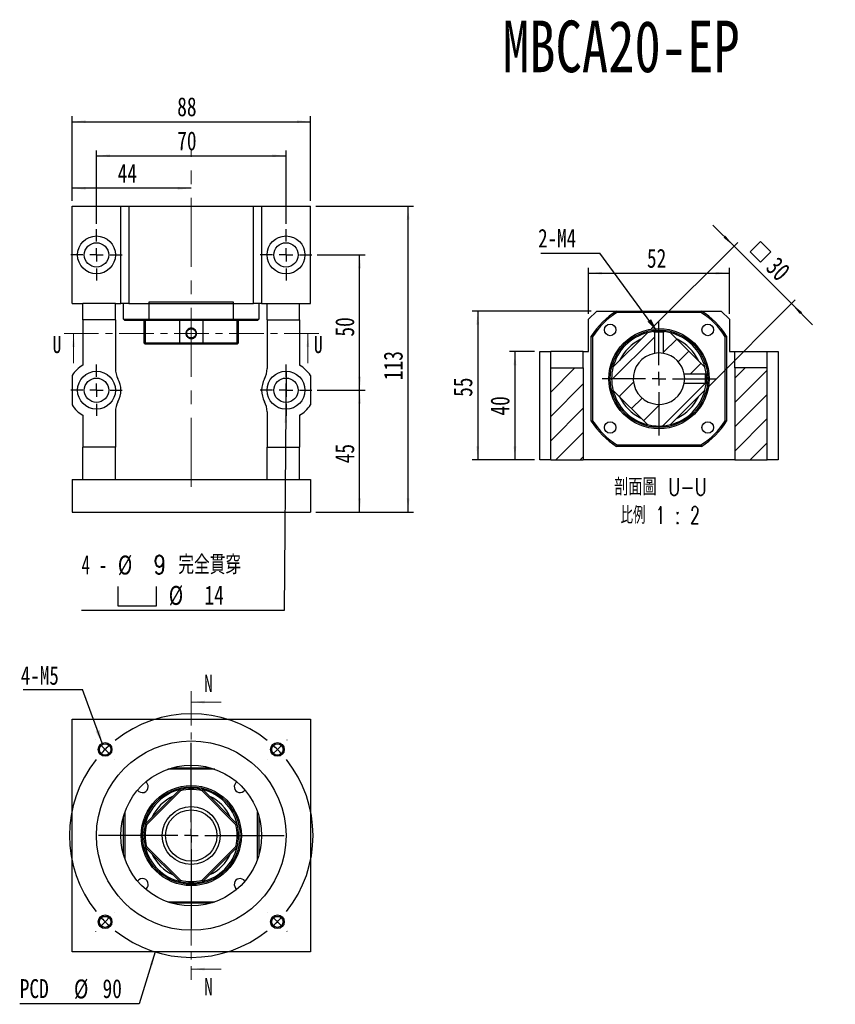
# Model space of a CAD drawing. Header units: millimetres. Extents: x 25 to 270, y 10 to 201.
# Tile 1 of 8: x 25 to 176, y 19 to 201. Entities that reach past the tile are written whole.
import ezdxf

# ---------------------------------------------------------------- set-up
doc = ezdxf.new("R2010")
doc.units = ezdxf.units.MM
doc.linetypes.add('CENTER', pattern=[10.16, 6.35, -1.27, 1.27, -1.27])
doc.linetypes.add('CENTERX2', pattern=[20.32, 12.7, -2.54, 2.54, -2.54])
doc.layers.add('FORMAT', color=7, linetype='Continuous')
doc.styles.add('SLDTEXTSTYLE0', font='TXT', dxfattribs={"width": 0.75})
doc.styles.add('SLDTEXTSTYLE1', font='TXT', dxfattribs={"width": 0.75, "bigfont": 'bigfont'})
doc.styles.add('SLDTEXTSTYLE3', font='TXT', dxfattribs={"width": 0.666667})
doc.styles.add('SLDTEXTSTYLE4', font='TXT', dxfattribs={"width": 0.65625, "bigfont": 'bigfont'})
doc.dimstyles.new('SLDDIMSTYLE1', dxfattribs={"dimtxt": 3.5, "dimasz": 2.5, "dimexe": 0, "dimexo": 0.0625, "dimgap": 0.875, "dimtad": 0, "dimtih": 1, "dimtoh": 1, "dimlfac": 2, "dimrnd": 1e-09, "dimzin": 12, "dimdsep": 46, "dimtxsty": 'SLDTEXTSTYLE0', "dimsah": 1, "dimcen": 0, "dimadec": 0, "dimazin": 3, "dimtfac": 1, "dimtofl": 0, "dimtmove": 0, "dimatfit": 3, "dimfxl": 0, "dimfrac": 2, "dimtolj": 1, "dimtzin": 12, "dimarcsym": 0})
doc.dimstyles.new('SLDDIMSTYLE2', dxfattribs={"dimtxt": 0.18, "dimasz": 2.5, "dimexe": 0, "dimexo": 0.0625, "dimgap": 0, "dimtad": 0, "dimtih": 1, "dimtoh": 1, "dimdec": 0, "dimrnd": 1e-09, "dimzin": 0, "dimdsep": 46, "dimtxsty": 'Standard', "dimsah": 1, "dimcen": 0.09, "dimadec": 0, "dimazin": 0, "dimtfac": 2.5, "dimtdec": 0, "dimtofl": 0, "dimtmove": 0, "dimatfit": 3, "dimfxl": 0, "dimfrac": 2, "dimtolj": 1, "dimtzin": 0, "dimarcsym": 0})
doc.dimstyles.new('SLDDIMSTYLE3', dxfattribs={"dimtxt": 3.5, "dimasz": 2.5, "dimexe": 0, "dimexo": 0.0625, "dimgap": 0.875, "dimtad": 1, "dimlfac": 2, "dimrnd": 1e-09, "dimzin": 12, "dimdsep": 46, "dimtxsty": 'SLDTEXTSTYLE0', "dimsah": 1, "dimcen": 0.09, "dimadec": 0, "dimazin": 3, "dimtfac": 1, "dimtofl": 0, "dimtmove": 0, "dimatfit": 3, "dimfxl": 0, "dimfrac": 2, "dimtolj": 1, "dimtzin": 12, "dimarcsym": 0})
doc.dimstyles.new('SLDDIMSTYLE4', dxfattribs={"dimtxt": 3.5, "dimasz": 2.5, "dimexe": 0, "dimexo": 0.0625, "dimgap": 0.875, "dimtad": 0, "dimtih": 1, "dimtoh": 1, "dimdec": 6, "dimlfac": 2, "dimrnd": 1e-09, "dimzin": 12, "dimdsep": 46, "dimtxsty": 'SLDTEXTSTYLE0', "dimblk1": 'NONE', "dimsah": 1, "dimcen": 0, "dimadec": 0, "dimazin": 3, "dimtfac": 1, "dimtmove": 0, "dimatfit": 3, "dimldrblk": 'NONE', "dimfxl": 0, "dimfrac": 2, "dimtolj": 1, "dimtzin": 12, "dimarcsym": 0})
doc.dimstyles.new('SLDDIMSTYLE5', dxfattribs={"dimtxt": 3.5, "dimasz": 2.5, "dimexe": 0, "dimexo": 0.0625, "dimgap": 0.875, "dimtad": 1, "dimlfac": 2, "dimrnd": 1e-09, "dimzin": 12, "dimdsep": 46, "dimtxsty": 'SLDTEXTSTYLE0', "dimsah": 1, "dimcen": 0.09, "dimadec": 0, "dimazin": 3, "dimtfac": 1, "dimtmove": 0, "dimatfit": 0, "dimfxl": 0, "dimfrac": 2, "dimtolj": 1, "dimtzin": 12, "dimarcsym": 0})

# ---------------------------------------------------------------- blocks, each defined once
blk = doc.blocks.new('_D')
at = {"layer": 'FORMAT', "color": 7}
for p, q in [((50.17, 28.77), (47.2, 19.17)), ((47.2, 19.17), (25.14, 19.17))]:
    blk.add_line(p, q, dxfattribs=at)
blk.add_solid([(50.17, 28.77), (49.19, 26.45), (49.67, 26.3)], dxfattribs=at)
at = {"layer": 'FORMAT', "color": 7, "char_height": 3.5, "attachment_point": 1, "style": 'SLDTEXTSTYLE0'}
for s, insert in [('PCD', (25.14, 23.74)), ('%%c', (35.16, 23.68)), ('90', (40.44, 23.74))]:
    blk.add_mtext(s, dxfattribs=dict(at, insert=insert))
blk = doc.blocks.new('SW_NOTE_0')
at = {"layer": 'FORMAT', "color": 0}
blk.add_line((-10.94, 0), (0, 0), dxfattribs=at)
at = {"layer": 'FORMAT', "color": 0, "insert": (-11.38, 4.31), "char_height": 3.44, "attachment_point": 1, "style": 'SLDTEXTSTYLE0'}
blk.add_mtext('4-M5', dxfattribs=at)
blk = doc.blocks.new('SW_CENTERMARKSYMBOL_0')
at = {"layer": 'FORMAT', "color": 0}
for p, q in [((0, 2.5), (0, 17.16)), ((-2.5, 0), (-17.16, 0)), ((0, 0), (-1.25, 0)), ((0, 0), (0, 1.25)), ((0, 0), (0, -1.25)), ((0, 0), (1.25, 0)), ((2.5, 0), (17.16, 0)), ((0, -2.5), (0, -17.16))]:
    blk.add_line(p, q, dxfattribs=at)
blk = doc.blocks.new('SW_CENTERMARKSYMBOL_1')
at = {"layer": 'FORMAT', "color": 0}
for p, q in [((-33.59, 1.77), (-33.6, 1.78)), ((-31.82, 0), (-32.7, 0.88)), ((-15.91, -13.41), (-15.91, 1.25)), ((0, 0), (-0.88, -0.88)), ((0, 0), (0.88, 0.88)), ((1.77, 1.77), (1.78, 1.78)), ((-31.82, 0), (-30.94, -0.88)), ((-30.05, -1.77), (-30.04, -1.78)), ((-1.77, -1.77), (-1.78, -1.78)), ((-18.41, -15.91), (-33.07, -15.91)), ((-15.91, -15.91), (-17.16, -15.91)), ((-15.91, -15.91), (-15.91, -14.66)), ((-15.91, -15.91), (-15.91, -17.16)), ((-15.91, -15.91), (-14.66, -15.91)), ((-13.41, -15.91), (1.25, -15.91)), ((-15.91, -18.41), (-15.91, -33.07)), ((-30.05, -30.05), (-30.04, -30.04)), ((-1.77, -30.05), (-1.78, -30.04)), ((-31.82, -31.82), (-32.7, -32.7)), ((-31.82, -31.82), (-30.94, -30.94)), ((0, -31.82), (-0.88, -30.94)), ((0, -31.82), (0.88, -32.7)), ((-33.59, -33.59), (-33.6, -33.6)), ((1.77, -33.59), (1.78, -33.6))]:
    blk.add_line(p, q, dxfattribs=at)
for start, end in [(51.3662, 128.6338), (131.8169, 135), (45, 48.1831), (41.8169, 45), (135, 138.1831), (141.3662, 218.6338), (321.3662, 38.6338), (221.8169, 225), (315, 318.1831), (225, 228.1831), (311.8169, 315), (231.3662, 308.6338)]:
    blk.add_arc((-15.91, -15.91), 22.5, start, end, dxfattribs=at)
blk = doc.blocks.new('_D_1')
at = {"layer": 'FORMAT', "color": 7}
for p, q in [((39.32, 163.28), (39.32, 176.84)), ((74.32, 163.28), (74.32, 176.84)), ((39.32, 175.84), (74.32, 175.84))]:
    blk.add_line(p, q, dxfattribs=at)
for points in [[(39.32, 175.84), (41.82, 175.59), (41.82, 176.09)], [(74.32, 175.84), (71.82, 176.09), (71.82, 175.59)]]:
    blk.add_solid(points, dxfattribs=at)
at = {"layer": 'FORMAT', "color": 7, "insert": (54.23, 180.35), "char_height": 3.5, "attachment_point": 1, "style": 'SLDTEXTSTYLE0'}
blk.add_mtext('70', dxfattribs=at)
blk = doc.blocks.new('_D_2')
at = {"layer": 'FORMAT', "color": 7}
for p, q in [((80.07, 157.53), (88.92, 157.53)), ((87.92, 132.53), (87.92, 157.53)), ((80.07, 132.53), (88.92, 132.53))]:
    blk.add_line(p, q, dxfattribs=at)
for points in [[(87.92, 157.53), (87.67, 155.03), (88.17, 155.03)], [(87.92, 132.53), (88.17, 135.03), (87.67, 135.03)]]:
    blk.add_solid(points, dxfattribs=at)
at = {"layer": 'FORMAT', "color": 7, "insert": (83.41, 142.44), "char_height": 3.5, "attachment_point": 1, "rotation": 90, "style": 'SLDTEXTSTYLE0'}
blk.add_mtext('50', dxfattribs=at)
blk = doc.blocks.new('SW_SYMBOL_HOLE_SPOT')
at = {"layer": 'FORMAT', "color": 0}
for p, q in [((0, 875), (0, 75)), ((1600, 75), (1600, 875)), ((0, 75), (1600, 75))]:
    blk.add_line(p, q, dxfattribs=at)
blk = doc.blocks.new('_D_3')
at = {"layer": 'FORMAT'}
for p, q in [((74.35, 136.03), (74.29, 129.03)), ((74.29, 129.03), (73.97, 91.87)), ((73.97, 91.87), (36.55, 91.87))]:
    blk.add_line(p, q, dxfattribs=at)
blk.add_solid([(74.29, 129.03), (74.02, 126.53), (74.52, 126.53)], dxfattribs=at)
at = {"layer": 'FORMAT', "xscale": 0.004470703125, "yscale": 0.004470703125, "zscale": 0.004470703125}
blk.add_blockref('SW_SYMBOL_HOLE_SPOT', (43.23, 92.36), dxfattribs=at)
at = {"layer": 'FORMAT', "char_height": 3.5, "attachment_point": 1}
for s, insert, style in [('4 -', (36.55, 102.04), 'SLDTEXTSTYLE3'), ('%%c', (43.27, 101.99), 'SLDTEXTSTYLE0'), ('9 \\M+18AAE\\M+19153\\M+18AD1\\M+190FA', (49.86, 102.04), 'SLDTEXTSTYLE1'), ('%%c', (52.67, 96.38), 'SLDTEXTSTYLE0'), ('14', (59.26, 96.44), 'SLDTEXTSTYLE0')]:
    blk.add_mtext(s, dxfattribs=dict(at, insert=insert, style=style))
blk = doc.blocks.new('_NONE')
blk = doc.blocks.new('_D_4')
at = {"layer": 'FORMAT', "color": 7}
for p, q in [((34.82, 167.53), (34.82, 170.83)), ((56.82, 169.83), (34.82, 169.83))]:
    blk.add_line(p, q, dxfattribs=at)
for points in [[(34.82, 169.83), (37.32, 169.58), (37.32, 170.08)], [(56.82, 169.83), (54.32, 170.08), (54.32, 169.58)]]:
    blk.add_solid(points, dxfattribs=at)
at = {"layer": 'FORMAT', "color": 7, "insert": (43.23, 174.35), "char_height": 3.5, "attachment_point": 1, "style": 'SLDTEXTSTYLE0'}
blk.add_mtext('44', dxfattribs=at)
blk = doc.blocks.new('_D_5')
at = {"layer": 'FORMAT', "color": 7}
for p, q in [((34.82, 167.53), (34.82, 183.14)), ((34.82, 182.14), (78.82, 182.14)), ((78.82, 167.53), (78.82, 183.14))]:
    blk.add_line(p, q, dxfattribs=at)
for points in [[(34.82, 182.14), (37.32, 181.89), (37.32, 182.39)], [(78.82, 182.14), (76.32, 182.39), (76.32, 181.89)]]:
    blk.add_solid(points, dxfattribs=at)
at = {"layer": 'FORMAT', "color": 7, "insert": (54.23, 186.65), "char_height": 3.5, "attachment_point": 1, "style": 'SLDTEXTSTYLE0'}
blk.add_mtext('88', dxfattribs=at)
blk = doc.blocks.new('_D_6')
at = {"layer": 'FORMAT', "color": 7}
for p, q in [((80.07, 132.53), (88.92, 132.53)), ((87.92, 110.03), (87.92, 132.53)), ((79.82, 110.03), (88.92, 110.03))]:
    blk.add_line(p, q, dxfattribs=at)
for points in [[(87.92, 132.53), (87.67, 130.03), (88.17, 130.03)], [(87.92, 110.03), (88.17, 112.53), (87.67, 112.53)]]:
    blk.add_solid(points, dxfattribs=at)
at = {"layer": 'FORMAT', "color": 7, "insert": (83.41, 119.04), "char_height": 3.5, "attachment_point": 1, "rotation": 90, "style": 'SLDTEXTSTYLE0'}
blk.add_mtext('45', dxfattribs=at)
blk = doc.blocks.new('_D_7')
at = {"layer": 'FORMAT', "color": 7}
for p, q in [((79.82, 166.53), (97.87, 166.53)), ((96.87, 110.03), (96.87, 166.53)), ((79.82, 110.03), (97.87, 110.03))]:
    blk.add_line(p, q, dxfattribs=at)
for points in [[(96.87, 166.53), (96.62, 164.03), (97.12, 164.03)], [(96.87, 110.03), (97.12, 112.53), (96.62, 112.53)]]:
    blk.add_solid(points, dxfattribs=at)
at = {"layer": 'FORMAT', "color": 7, "insert": (92.36, 134.4), "char_height": 3.5, "attachment_point": 1, "rotation": 90, "style": 'SLDTEXTSTYLE0'}
blk.add_mtext('113', dxfattribs=at)
blk = doc.blocks.new('SW_CENTERMARKSYMBOL_2')
at = {"layer": 'FORMAT', "color": 0}
for p, q in [((0, 2.5), (0, 4.75)), ((-2.5, 0), (-4.75, 0)), ((0, 0), (-1.25, 0)), ((0, 0), (0, 1.25)), ((0, 0), (0, -1.25)), ((0, 0), (1.25, 0)), ((2.5, 0), (4.75, 0)), ((0, -2.5), (0, -4.75))]:
    blk.add_line(p, q, dxfattribs=at)
blk = doc.blocks.new('SW_CENTERMARKSYMBOL_3')
at = {"layer": 'FORMAT', "color": 0}
for p, q in [((0, 2.5), (0, 4.75)), ((-2.5, 0), (-4.75, 0)), ((0, 0), (-1.25, 0)), ((0, 0), (0, 1.25)), ((0, 0), (0, -1.25)), ((0, 0), (1.25, 0)), ((2.5, 0), (4.75, 0)), ((0, -2.5), (0, -4.75))]:
    blk.add_line(p, q, dxfattribs=at)
blk = doc.blocks.new('SW_CENTERMARKSYMBOL_4')
at = {"layer": 'FORMAT', "color": 0}
for p, q in [((0, 2.5), (0, 4.75)), ((-2.5, 0), (-4.75, 0)), ((0, 0), (-1.25, 0)), ((0, 0), (0, 1.25)), ((0, 0), (0, -1.25)), ((0, 0), (1.25, 0)), ((2.5, 0), (4.75, 0)), ((0, -2.5), (0, -4.75))]:
    blk.add_line(p, q, dxfattribs=at)
blk = doc.blocks.new('SW_CENTERMARKSYMBOL_5')
at = {"layer": 'FORMAT', "color": 0}
for p, q in [((0, 2.5), (0, 4.75)), ((-2.5, 0), (-4.75, 0)), ((0, 0), (-1.25, 0)), ((0, 0), (0, 1.25)), ((0, 0), (0, -1.25)), ((0, 0), (1.25, 0)), ((2.5, 0), (4.75, 0)), ((0, -2.5), (0, -4.75))]:
    blk.add_line(p, q, dxfattribs=at)
blk = doc.blocks.new('_D_8')
at = {"layer": 'FORMAT', "color": 7}
for p, q in [((120.2, 139.66), (115.6, 139.66)), ((116.6, 139.66), (116.6, 119.66)), ((120.2, 119.66), (115.6, 119.66))]:
    blk.add_line(p, q, dxfattribs=at)
for points in [[(116.6, 139.66), (116.35, 137.16), (116.85, 137.16)], [(116.6, 119.66), (116.85, 122.16), (116.35, 122.16)]]:
    blk.add_solid(points, dxfattribs=at)
at = {"layer": 'FORMAT', "color": 7, "insert": (112.09, 127.85), "char_height": 3.5, "attachment_point": 1, "rotation": 90, "style": 'SLDTEXTSTYLE0'}
blk.add_mtext('40', dxfattribs=at)
blk = doc.blocks.new('_D_9')
at = {"layer": 'FORMAT', "color": 7}
for p, q in [((130.7, 147.16), (108.73, 147.16)), ((109.73, 147.16), (109.73, 119.66)), ((120.2, 119.66), (108.73, 119.66))]:
    blk.add_line(p, q, dxfattribs=at)
for points in [[(109.73, 147.16), (109.48, 144.66), (109.98, 144.66)], [(109.73, 119.66), (109.98, 122.16), (109.48, 122.16)]]:
    blk.add_solid(points, dxfattribs=at)
at = {"layer": 'FORMAT', "color": 7, "insert": (105.22, 131.31), "char_height": 3.5, "attachment_point": 1, "rotation": 90, "style": 'SLDTEXTSTYLE0'}
blk.add_mtext('55', dxfattribs=at)
blk = doc.blocks.new('_D_10')
at = {"layer": 'FORMAT', "color": 7}
for p, q in [((130.2, 146.66), (130.2, 155.15)), ((156.2, 146.66), (156.2, 155.15)), ((130.2, 154.15), (156.2, 154.15))]:
    blk.add_line(p, q, dxfattribs=at)
for points in [[(130.2, 154.15), (132.7, 153.9), (132.7, 154.4)], [(156.2, 154.15), (153.7, 154.4), (153.7, 153.9)]]:
    blk.add_solid(points, dxfattribs=at)
at = {"layer": 'FORMAT', "color": 7, "insert": (140.98, 158.66), "char_height": 3.5, "attachment_point": 1, "style": 'SLDTEXTSTYLE0'}
blk.add_mtext('52', dxfattribs=at)
blk = doc.blocks.new('SW_SYMBOL_MOD_BOX')
at = {"layer": 'FORMAT', "color": 0}
for p, q in [((200, 200), (200, 800)), ((200, 800), (800, 800)), ((800, 800), (800, 200)), ((200, 200), (800, 200))]:
    blk.add_line(p, q, dxfattribs=at)
blk = doc.blocks.new('_D_11')
at = {"layer": 'FORMAT', "color": 7}
for p, q in [((157.07, 159.13), (153.18, 163.02)), ((141.79, 143.86), (157.77, 159.84)), ((157.07, 159.13), (167.67, 148.53)), ((152.4, 133.25), (168.38, 149.23)), ((167.67, 148.53), (171.56, 144.64))]:
    blk.add_line(p, q, dxfattribs=at)
for points in [[(157.07, 159.13), (155.47, 161.08), (155.12, 160.72)], [(167.67, 148.53), (169.26, 146.58), (169.62, 146.94)]]:
    blk.add_solid(points, dxfattribs=at)
at = {"layer": 'FORMAT', "color": 7, "xscale": 0.004470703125, "yscale": 0.004470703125, "zscale": 0.004470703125, "rotation": 315.0000000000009}
blk.add_blockref('SW_SYMBOL_MOD_BOX', (158.79, 158.09), dxfattribs=at)
at = {"layer": 'FORMAT', "color": 7, "insert": (165.21, 157.44), "char_height": 3.5, "attachment_point": 1, "rotation": 315, "style": 'SLDTEXTSTYLE0'}
blk.add_mtext('30', dxfattribs=at)
blk = doc.blocks.new('SW_NOTE_1')
at = {"layer": 'FORMAT', "color": 0, "char_height": 3.175, "attachment_point": 2}
for s, insert, style in [('\\M+19655\\M+196CA\\M+19AA4 U-U', (10.32, 4.09), 'SLDTEXTSTYLE1'), ('\\M+194E4\\M+197E1 1 : 2', (10.27, -1.14), 'SLDTEXTSTYLE4')]:
    blk.add_mtext(s, dxfattribs=dict(at, insert=insert, style=style))
blk = doc.blocks.new('SW_NOTE_2')
at = {"layer": 'FORMAT', "color": 0}
blk.add_line((-10.94, 0), (0, 0), dxfattribs=at)
at = {"layer": 'FORMAT', "color": 0, "insert": (-11.42, 4.47), "char_height": 3.44, "attachment_point": 1, "style": 'SLDTEXTSTYLE0'}
blk.add_mtext('2-M4', dxfattribs=at)
blk = doc.blocks.new('SW_CENTERMARKSYMBOL_6')
at = {"layer": 'FORMAT', "color": 0}
for p, q in [((0, 2.5), (0, 10.5)), ((-2.5, 0), (-10.5, 0)), ((0, 0), (-1.25, 0)), ((0, 0), (0, 1.25)), ((0, 0), (0, -1.25)), ((0, 0), (1.25, 0)), ((2.5, 0), (10.5, 0)), ((0, -2.5), (0, -10.5))]:
    blk.add_line(p, q, dxfattribs=at)

msp = doc.modelspace()

# ---------------------------------------------------------------- hatches: boundary and pattern name
at = {"layer": 'FORMAT', "linetype": 'Continuous', "lineweight": 18}
h = msp.add_hatch(dxfattribs=at)
h.set_pattern_fill('ANSI31', color=256, style=0)
edge = h.paths.add_edge_path(flags=0)
edge.add_arc((143.20270928, 134.66357681), 8.75, 96.4680797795, 103.9972808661)
edge.add_line((141.08629562, 143.15376487), (134.71252122, 136.77999048))
edge.add_arc((143.20270928, 134.66357681), 8.75, 166.0027191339, 193.9972808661)
edge.add_line((134.71252122, 132.54716315), (141.08629562, 126.17338876))
edge.add_arc((143.20270928, 134.66357681), 8.75, 256.0027191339, 283.9972808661)
edge.add_line((145.31912294, 126.17338876), (151.69289733, 132.54716315))
edge.add_arc((143.20270928, 134.66357681), 8.75, 346.0027191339, 353.5319105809)
edge.add_spline(control_points=[(151.89701344, 133.67789162), (151.8855534, 133.68935169), (151.87409335, 133.70081176), (151.86263331, 133.71227183), (151.85117326, 133.72373191), (151.83971322, 133.73519198), (151.82825317, 133.74665206), (151.80594413, 133.76896116), (151.78363509, 133.79127026), (151.76132605, 133.81357937)], knot_values=[0, 0, 0, 0, 0.0000972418, 0.0000972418, 0.0000972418, 0.0001944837, 0.0001944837, 0.0001944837, 0.0003837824, 0.0003837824, 0.0003837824, 0.0003837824], weights=[1, 1, 1, 1, 1, 1, 1, 1, 1, 1], degree=3, periodic=0)
edge.add_line((151.76132618, 133.81357927), (147.8760383, 133.81357927))
edge.add_arc((143.20270928, 134.66357681), 4.75, 100.3084229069, 349.6915770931, ccw=False)
edge.add_line((142.35271173, 139.33690584), (142.35271173, 143.22219365))
edge.add_spline(control_points=[(142.35271184, 143.2221936), (142.34125176, 143.23365364), (142.32979169, 143.24511369), (142.31833161, 143.25657373), (142.30687154, 143.26803377), (142.29541146, 143.27949382), (142.28395139, 143.29095386), (142.26164228, 143.3132629), (142.23933318, 143.33557195), (142.21702408, 143.35788099)], knot_values=[0, 0, 0, 0, 0.0000972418, 0.0000972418, 0.0000972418, 0.0001944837, 0.0001944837, 0.0001944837, 0.0003837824, 0.0003837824, 0.0003837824, 0.0003837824], weights=[1, 1, 1, 1, 1, 1, 1, 1, 1, 1], degree=3, periodic=0)
h = msp.add_hatch(dxfattribs=at)
h.set_pattern_fill('ANSI31', color=256, style=0)
edge = h.paths.add_edge_path(flags=0)
edge.add_arc((143.20270928, 134.66357681), 8.75, 76.0027191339, 83.5319007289)
edge.add_spline(control_points=[(144.1883958, 143.35788086), (144.17693573, 143.34642081), (144.16547566, 143.33496077), (144.15401558, 143.32350072), (144.14255551, 143.31204067), (144.13109544, 143.30058063), (144.11963536, 143.28912058), (144.09732626, 143.26681154), (144.07501715, 143.24450249), (144.05270804, 143.22219345)], knot_values=[0, 0, 0, 0, 0.0000972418, 0.0000972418, 0.0000972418, 0.0001944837, 0.0001944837, 0.0001944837, 0.0003837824, 0.0003837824, 0.0003837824, 0.0003837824], weights=[1, 1, 1, 1, 1, 1, 1, 1, 1, 1], degree=3, periodic=0)
edge.add_line((144.05270682, 143.22219361), (144.05270682, 139.33690584))
edge.add_arc((143.20270928, 134.66357681), 4.75, 10.3084229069, 79.6915770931, ccw=False)
edge.add_line((147.8760383, 135.51357436), (151.76132626, 135.51357436))
edge.add_spline(control_points=[(151.76132623, 135.51357271), (151.77278627, 135.52503279), (151.78424632, 135.53649286), (151.79570636, 135.54795294), (151.80716641, 135.55941301), (151.81862645, 135.57087308), (151.8300865, 135.58233316), (151.85239553, 135.60464225), (151.87470457, 135.62695134), (151.89701361, 135.64926042)], knot_values=[0, 0, 0, 0, 0.0000972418, 0.0000972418, 0.0000972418, 0.0001944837, 0.0001944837, 0.0001944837, 0.0003837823, 0.0003837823, 0.0003837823, 0.0003837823], weights=[1, 1, 1, 1, 1, 1, 1, 1, 1, 1], degree=3, periodic=0)
edge.add_arc((143.20270928, 134.66357681), 8.75, 6.4680694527, 13.9972808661)
edge.add_line((151.69289733, 136.77999048), (145.31912294, 143.15376487))
h = msp.add_hatch(dxfattribs=at)
h.set_pattern_fill('ANSI31', color=256, style=0)
h.paths.add_polyline_path([(123.20270928, 136.66357681), (123.20270928, 119.66357681), (129.20270928, 119.66357681), (129.20270928, 136.66357681)], flags=0)
h = msp.add_hatch(dxfattribs=at)
h.set_pattern_fill('ANSI31', color=256, style=0)
h.paths.add_polyline_path([(157.20270928, 119.66357681), (163.20270928, 119.66357681), (163.20270928, 136.66357681), (157.20270928, 136.66357681)], flags=0)

# ---------------------------------------------------------------- linework, layer by layer
at = {"color": 7, "linetype": 'Continuous', "lineweight": 25}
for p, q in [((34.82001013, 148.5310751), (34.82001013, 166.53107479)), ((34.82001013, 166.53107479), (43.82000975, 166.53107479)), ((43.82000975, 148.5310751), (43.82000975, 166.53107479)), ((43.82000975, 166.53107479), (45.32000999, 166.53107479)), ((45.32000999, 166.53107479), (45.32000999, 148.5310751)), ((45.32000999, 166.53107479), (68.32001004, 166.53107479)), ((68.32001004, 148.5310751), (68.32001004, 166.53107479)), ((68.32001004, 166.53107479), (69.82001028, 166.53107479)), ((69.82001028, 166.53107479), (69.82001028, 148.5310751)), ((69.82001028, 166.53107479), (78.82000989, 166.53107479)), ((78.82000989, 148.5310751), (78.82000989, 166.53107479)), ((34.82001013, 148.5310751), (36.82001046, 148.5310751)), ((42.82000958, 148.5310751), (36.82001046, 148.5310751)), ((36.82001046, 145.53107554), (36.82001046, 148.5310751)), ((42.82000958, 148.5310751), (43.82000975, 148.5310751)), ((42.82000958, 145.53107554), (42.82000958, 148.5310751)), ((45.32000999, 148.5310751), (43.82000975, 148.5310751)), ((44.32000983, 145.68107436), (44.32000983, 148.5310751)), ((45.32000999, 148.5310751), (68.32001004, 148.5310751)), ((64.6502396, 148.78107468), (48.98978043, 148.78107468)), ((48.98978043, 148.78107468), (48.98978043, 145.68107436)), ((64.6502396, 145.68107436), (64.6502396, 148.78107468)), ((69.82001028, 148.5310751), (68.32001004, 148.5310751)), ((69.3200102, 148.5310751), (69.3200102, 145.68107436)), ((69.82001028, 148.5310751), (70.82001045, 148.5310751)), ((70.82001045, 148.5310751), (76.82000957, 148.5310751)), ((70.82001045, 145.53107554), (70.82001045, 148.5310751)), ((76.82000957, 148.5310751), (78.82000989, 148.5310751)), ((76.82000957, 145.53107554), (76.82000957, 148.5310751)), ((42.82000958, 145.53107554), (36.82001046, 145.53107554)), ((36.82001046, 145.53107554), (36.82001046, 137.14762079)), ((42.82000958, 145.53107554), (42.82000958, 136.53107407)), ((44.32000983, 145.68107436), (48.98978043, 145.68107436)), ((48.98978043, 145.68107436), (64.6502396, 145.68107436)), ((64.6502396, 145.68107436), (69.3200102, 145.68107436)), ((70.82001045, 145.53107554), (76.82000957, 145.53107554)), ((70.82001045, 145.53107554), (70.82001045, 136.53107407)), ((76.82000957, 145.53107554), (76.82000957, 137.14762079)), ((131.70270926, 147.163577), (130.20270901, 145.66357675)), ((130.20270901, 139.6635767), (130.20270901, 145.66357675)), ((131.70270926, 147.163577), (135.37247969, 147.163577)), ((135.37247969, 147.163577), (151.03293887, 147.163577)), ((150.96076975, 146.91357649), (135.44464881, 146.91357649)), ((151.03293887, 147.163577), (154.7027093, 147.163577)), ((156.20270955, 145.66357675), (154.7027093, 147.163577)), ((156.20270955, 145.66357675), (156.20270955, 139.6635767)), ((49.06194954, 145.43107385), (44.57001033, 145.43107385)), ((48.07000998, 145.43107385), (48.07000998, 141.28107438)), ((48.32982197, 145.43107385), (48.32982197, 141.28107438)), ((64.57807048, 145.43107385), (49.06194954, 145.43107385)), ((54.70359646, 141.28107438), (54.70359646, 145.43107385)), ((58.93642357, 145.43107385), (58.93642357, 141.28107438)), ((69.07000969, 145.43107385), (64.57807048, 145.43107385)), ((65.31019806, 141.28107438), (65.31019806, 145.43107385)), ((65.57001005, 144.00116401), (65.57001005, 145.43107385)), ((65.57001005, 141.28107438), (65.57001005, 142.06077019)), ((130.70270909, 126.83334723), (130.70270909, 142.4938064)), ((130.9527096, 142.42163728), (130.9527096, 126.90551634)), ((141.08629572, 143.15376486), (134.71252123, 136.77999037)), ((142.35271171, 143.22219379), (142.35271171, 139.33690599)), ((144.05270685, 139.33690599), (144.05270685, 143.22219379)), ((151.69289733, 136.77999037), (145.31912283, 143.15376486)), ((155.45270896, 126.90551634), (155.45270896, 142.42163728)), ((155.70270946, 142.4938064), (155.70270946, 126.83334723)), ((48.07000998, 141.28107438), (48.32000955, 141.03107387)), ((48.07000998, 141.28107438), (48.32982197, 141.28107438)), ((48.55601042, 141.03107387), (48.32000955, 141.03107387)), ((48.32982197, 141.28107438), (54.70359646, 141.28107438)), ((54.83096087, 141.03107387), (48.55601042, 141.03107387)), ((54.70359646, 141.28107438), (58.93642357, 141.28107438)), ((58.80905915, 141.03107387), (54.83096087, 141.03107387)), ((65.08400961, 141.03107387), (58.80905915, 141.03107387)), ((58.93642357, 141.28107438), (65.31019806, 141.28107438)), ((65.32001048, 141.03107387), (65.08400961, 141.03107387)), ((65.31019806, 141.28107438), (65.57001005, 141.28107438)), ((65.32001048, 141.03107387), (65.57001005, 141.28107438)), ((121.2027094, 119.66357715), (121.2027094, 139.6635767)), ((121.2027094, 139.6635767), (123.20270973, 139.6635767)), ((129.20270885, 139.6635767), (123.20270973, 139.6635767)), ((123.20270973, 136.66357691), (123.20270973, 139.6635767)), ((129.20270885, 136.66357691), (129.20270885, 139.6635767)), ((129.20270885, 139.6635767), (130.20270901, 139.6635767)), ((156.20270955, 139.6635767), (157.20270971, 139.6635767)), ((157.20270971, 139.6635767), (163.20270883, 139.6635767)), ((157.20270971, 136.66357691), (157.20270971, 139.6635767)), ((163.20270883, 136.66357691), (163.20270883, 139.6635767)), ((163.20270883, 139.6635767), (165.20270916, 139.6635767)), ((165.20270916, 139.6635767), (165.20270916, 119.66357715)), ((123.20270973, 136.66357691), (129.20270885, 136.66357691)), ((123.20270973, 119.66357715), (123.20270973, 136.66357691)), ((129.20270885, 136.66357691), (129.20270885, 119.66357715)), ((157.20270971, 136.66357691), (157.20270971, 119.66357715)), ((163.20270883, 136.66357691), (157.20270971, 136.66357691)), ((163.20270883, 119.66357715), (163.20270883, 136.66357691)), ((34.82001013, 135.23523742), (34.82001013, 129.82691312)), ((78.82000989, 135.23523742), (78.82000989, 129.82691312)), ((151.76132625, 135.51357438), (147.87603846, 135.51357438)), ((147.87603846, 133.81357925), (151.76132625, 133.81357925)), ((134.71252123, 132.54716326), (141.08629572, 126.17338877)), ((145.31912283, 126.17338877), (151.69289733, 132.54716326)), ((36.82001046, 127.9145279), (36.82001046, 122.03107635)), ((42.82000958, 128.53107462), (42.82000958, 122.03107635)), ((70.82001045, 128.53107462), (70.82001045, 122.03107635)), ((76.82000957, 127.9145279), (76.82000957, 122.03107635)), ((42.82000958, 122.03107635), (36.82001046, 122.03107635)), ((36.82001046, 116.03107536), (36.82001046, 122.03107635)), ((42.82000958, 116.03107536), (42.82000958, 122.03107635)), ((70.82001045, 122.03107635), (76.82000957, 122.03107635)), ((70.82001045, 116.03107536), (70.82001045, 122.03107635)), ((76.82000957, 116.03107536), (76.82000957, 122.03107635)), ((151.03293887, 122.16357663), (135.37247969, 122.16357663)), ((135.44464881, 122.41357713), (150.96076975, 122.41357713)), ((123.20270973, 119.66357715), (121.2027094, 119.66357715)), ((123.20270973, 119.66357715), (129.20270885, 119.66357715)), ((157.20270971, 119.66357715), (129.20270885, 119.66357715)), ((157.20270971, 119.66357715), (163.20270883, 119.66357715)), ((165.20270916, 119.66357715), (163.20270883, 119.66357715)), ((34.82001013, 116.03107536), (78.82000989, 116.03107536)), ((34.82001013, 116.03107536), (34.82001013, 110.03107438)), ((78.82000989, 116.03107536), (78.82000989, 110.03107438)), ((34.82001013, 110.03107438), (78.82000989, 110.03107438)), ((34.82001013, 28.75974548), (34.82001013, 71.75974694)), ((34.82001013, 71.75974694), (78.82000989, 71.75974694)), ((78.82000989, 71.75974694), (78.82000989, 28.75974548)), ((61.17173395, 62.50974589), (52.46828607, 62.50974589)), ((53.24929575, 62.7597464), (60.39072428, 62.7597464)), ((48.32982197, 52.37615977), (54.70359646, 58.74993426)), ((54.83096087, 58.52374581), (48.55601042, 52.24879535)), ((65.08400961, 52.24879535), (58.80905915, 58.52374581)), ((58.93642357, 58.74993426), (65.31019806, 52.37615977)), ((44.57001033, 54.61147015), (44.57001033, 45.90802227)), ((69.07000969, 45.90802227), (69.07000969, 54.61147015)), ((44.32000983, 46.68903195), (44.32000983, 53.83046048)), ((69.3200102, 53.83046048), (69.3200102, 46.68903195)), ((54.70359646, 41.76955817), (48.32982197, 48.14333266)), ((48.55601042, 48.27069708), (54.83096087, 41.99574662)), ((58.80905915, 41.99574662), (65.08400961, 48.27069708)), ((65.31019806, 48.14333266), (58.93642357, 41.76955817)), ((52.46828607, 38.00974653), (61.17173395, 38.00974653)), ((60.39072428, 37.75974603), (53.24929575, 37.75974603)), ((78.82000989, 28.75974548), (34.82001013, 28.75974548))]:
    msp.add_line(p, q, dxfattribs=at)
at = {"color": 7, "linetype": 'CENTER', "lineweight": 18}
for p, q in [((80.36026301, 143.02903194), (33.08790739, 143.02903194)), ((56.82001001, 76.91974621), (56.82001001, 23.59974621))]:
    msp.add_line(p, q, dxfattribs=at)
at = {"color": 7, "linetype": 'Continuous', "lineweight": 18}
for p, q in [((35.08790739, 137.52903194), (35.08790739, 143.02903194)), ((78.36026301, 137.52903194), (78.36026301, 143.02903194)), ((62.32001001, 74.91974621), (56.82001001, 74.91974621)), ((62.32001001, 25.59974621), (56.82001001, 25.59974621))]:
    msp.add_line(p, q, dxfattribs=at)
at = {"color": 8, "linetype": 'Continuous', "lineweight": 25}
for p, q in [((142.96822693, 143.41043457), (142.80523154, 143.40454395)), ((144.18002173, 143.35882626), (144.10461865, 143.36697067))]:
    msp.add_line(p, q, dxfattribs=at)
at = {"color": 7, "linetype": 'Continuous', "lineweight": 25, "flags": 128}
for points in [[(142.35271183, 143.22219379), (142.31833159, 143.25657356), (142.28395141, 143.29095426), (142.21702412, 143.35788097)], [(142.37974876, 143.22593491), (142.35270938, 143.22219286), (142.35271171, 143.22219379)], [(144.05270685, 143.22219379), (144.05270929, 143.22219286), (144.00316142, 143.22905763), (143.9265333, 143.23763511), (143.80381933, 143.24964452), (143.64892662, 143.26161481), (143.48948565, 143.27016807), (143.20270928, 143.27701982), (142.91619004, 143.27019508), (142.7568757, 143.26165113), (142.60206309, 143.24968643), (142.47923229, 143.23766864), (142.4024767, 143.22907999)], [(144.18839583, 143.35788097), (144.15401559, 143.32350026), (144.11963535, 143.28912049), (144.05270807, 143.22219379)], [(151.76506086, 135.48655863), (151.76132532, 135.51357682), (151.76132625, 135.51357438)], [(151.76132625, 133.81357925), (151.76132532, 133.81357692), (151.76816961, 133.86305291), (151.7767443, 133.93962165), (151.78875556, 134.06223294), (151.80073424, 134.21702589), (151.80929309, 134.37631729), (151.81615228, 134.66264085), (151.80931451, 134.9501122), (151.80075193, 135.1098076), (151.78876115, 135.26485799), (151.77675734, 135.38740386), (151.76818358, 135.46397313)], [(151.76132625, 135.51357269), (151.79570602, 135.54795293), (151.83008673, 135.58233317), (151.89701343, 135.64926045)], [(151.89904185, 135.63119565), (151.8991294, 135.63041328), (151.90527426, 135.57344631), (151.92488326, 135.3608419), (151.94459098, 135.04041068), (151.95063526, 134.85409821), (151.95270932, 134.66249144), (151.94449971, 134.28462882), (151.92487767, 133.96623908), (151.91386106, 133.8399685), (151.90487379, 133.74988138), (151.89903347, 133.69587806), (151.89701343, 133.67788945), (151.89701343, 133.67789073)], [(151.89701343, 133.67789166), (151.86263366, 133.71227184), (151.82825295, 133.74665208), (151.76132625, 133.81357936)]]:
    msp.add_lwpolyline(points, dxfattribs=at)
at = {"color": 7, "linetype": 'Continuous', "lineweight": 25}
for centre, radius in [((39.32001001, 157.53107477), 3.5), ((74.32001001, 157.53107477), 3.5), ((39.32001001, 157.53107477), 2.25), ((74.32001001, 157.53107477), 2.25), ((134.18709782, 143.67918827), 1.075), ((143.20270928, 134.66357681), 9.25), ((152.21832074, 143.67918827), 1.075), ((143.20270928, 134.66357681), 9), ((39.32001001, 132.53107477), 3.5), ((39.32001001, 132.53107477), 2.25), ((74.32001001, 132.53107477), 3.5), ((74.32001001, 132.53107477), 2.25), ((134.18709782, 125.64796535), 1.075), ((152.21832074, 125.64796535), 1.075), ((56.82001001, 50.25974621), 17.5), ((40.91010744, 66.16964879), 1.2625), ((72.72991259, 66.16964879), 1.2625), ((40.91010744, 66.16964879), 1.05), ((72.72991259, 66.16964879), 1.05), ((56.82001001, 50.25974621), 13), ((56.82001001, 50.25974621), 9.25), ((56.82001001, 50.25974621), 9), ((56.82001001, 50.25974621), 5.35), ((56.82001001, 50.25974621), 4.75), ((40.91010744, 34.34984364), 1.2625), ((40.91010744, 34.34984364), 1.05), ((72.72991259, 34.34984364), 1.2625), ((72.72991259, 34.34984364), 1.05)]:
    msp.add_circle(centre, radius, dxfattribs=at)
for centre, radius, start, end in [((143.20270928, 134.66357681), 14.75, 122.0637857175, 147.9362142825), ((143.20270928, 134.66357681), 14.5, 122.3465321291, 147.6534678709), ((143.20270928, 134.66357681), 14.5, 32.3465321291, 57.6534678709), ((143.20270928, 134.66357681), 14.75, 32.0637857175, 57.9362142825), ((143.20270928, 134.66357681), 8, 114.6358651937, 155.3641348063), ((143.20270928, 134.66357681), 8.75, 96.4680797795, 103.9972808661), ((143.2027162, 134.66366382), 8.74991303, 83.5318820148, 96.3481820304), ((143.20270928, 134.66357681), 8.75, 76.0027191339, 83.5319007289), ((143.20270928, 134.66357681), 8, 24.6358651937, 65.3641348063), ((143.20270928, 134.66357681), 4.75, 100.3084229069, 349.6915770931), ((143.20270928, 134.66350238), 4.75007339, 79.6917378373, 100.3082621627), ((143.20270928, 134.66357681), 4.75, 10.3084229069, 79.6915770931), ((39.32001001, 132.53107477), 5.25, 118.4368901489, 148.9972808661), ((46.82001001, 136.53107477), 4, 180, 208.0724869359), ((66.82001001, 136.53107477), 4, 331.9275130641, 0), ((74.32001001, 132.53107477), 5.25, 31.0027191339, 61.5631098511), ((143.20270928, 134.66357681), 8.75, 166.0027191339, 193.9972808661), ((143.20270928, 134.66357681), 8.75, 6.4680694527, 13.9972808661), ((39.32001001, 132.53107477), 4.5, 331.9275130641, 28.0724869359), ((74.32001001, 132.53107477), 4.5, 151.9275130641, 208.0724869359), ((143.20263485, 134.66357681), 4.75007339, 349.6917378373, 10.3082621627), ((143.20270928, 134.66357681), 8.75, 346.0027191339, 353.5319105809), ((143.20270928, 134.66357681), 8, 204.6358651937, 245.3641348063), ((143.20270928, 134.66357681), 8, 294.6358651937, 335.3641348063), ((39.32001001, 132.53107477), 5.25, 211.0027191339, 241.5631098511), ((46.82001001, 128.53107477), 4, 151.9275130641, 180), ((66.82001001, 128.53107477), 4, 0, 28.0724869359), ((74.32001001, 132.53107477), 5.25, 298.4368901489, 328.9972808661), ((143.20270928, 134.66357681), 14.75, 212.0637857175, 237.9362142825), ((143.20270928, 134.66357681), 14.5, 212.3465321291, 237.6534678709), ((143.20270928, 134.66357681), 8.75, 256.0027191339, 283.9972808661), ((143.20270928, 134.66357681), 14.5, 302.3465321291, 327.6534678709), ((143.20270928, 134.66357681), 14.75, 302.0637857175, 327.9362142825), ((47.80439855, 59.27535767), 1.075, 0, 56.1093009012), ((65.83562147, 59.27535767), 1.075, 123.8906990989, 326.1093009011), ((47.80439855, 59.27535767), 1.075, 213.8906990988, 0), ((56.82001001, 50.25974621), 8.75, 76.0027191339, 103.9972808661), ((56.82001001, 50.25974621), 8.5, 76.4669762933, 103.5330237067), ((56.82001001, 50.25974621), 8, 114.6358651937, 155.3641348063), ((56.82001001, 50.25974621), 8, 24.6358651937, 65.3641348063), ((56.82001001, 50.25974621), 8.75, 166.0027191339, 193.9972808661), ((56.82001001, 50.25974621), 8.5, 166.4669762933, 193.5330237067), ((56.82001001, 50.25974621), 8.5, 346.4669762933, 13.5330237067), ((56.82001001, 50.25974621), 8.75, 346.0027191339, 13.9972808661), ((56.82001001, 50.25974621), 8, 204.6358651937, 245.3641348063), ((56.82001001, 50.25974621), 8, 294.6358651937, 335.3641348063), ((47.80439855, 41.24413475), 1.075, 0, 146.1093009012), ((56.82001001, 50.25974621), 8.5, 256.4669762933, 283.5330237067), ((65.83562147, 41.24413475), 1.075, 33.8906990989, 236.1093009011), ((47.80439855, 41.24413475), 1.075, 303.8906990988, 0), ((56.82001001, 50.25974621), 8.75, 256.0027191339, 283.9972808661)]:
    msp.add_arc(centre, radius, start, end, dxfattribs=at)
at = {"color": 8, "linetype": 'Continuous', "lineweight": 25}
for centre, start, end in [((143.20270928, 134.66357681), 103.9972808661, 166.0027191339), ((143.20270928, 134.66357681), 13.9972808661, 76.0027191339), ((143.20270928, 134.66357681), 353.5319105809, 6.4680694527), ((143.20270928, 134.66357681), 193.9972808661, 256.0027191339), ((143.20270928, 134.66357681), 283.9972808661, 346.0027191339), ((56.82001001, 50.25974621), 103.9972808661, 166.0027191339), ((56.82001001, 50.25974621), 13.9972808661, 76.0027191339), ((56.82001001, 50.25974621), 193.9972808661, 256.0027191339), ((56.82001001, 50.25974621), 283.9972808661, 346.0027191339)]:
    msp.add_arc(centre, 8.75, start, end, dxfattribs=at)
at = {"color": 7, "linetype": 'Continuous', "lineweight": 25}
for points in [[(44.32001001, 145.68107477), (44.40335868, 145.5977261), (44.48669222, 145.51439256), (44.57001001, 145.43107477)], [(48.98978013, 145.68107477), (49.01373019, 145.5977261), (49.03778578, 145.51439256), (49.06194969, 145.43107477)], [(64.57807034, 145.43107477), (64.60223424, 145.51439256), (64.62628983, 145.5977261), (64.6502399, 145.68107477)], [(69.07001001, 145.43107477), (69.15332781, 145.51439256), (69.23666135, 145.5977261), (69.32001001, 145.68107477)], [(135.3724794, 147.16357681), (135.39642946, 147.08022815), (135.42048505, 146.99689461), (135.44464895, 146.91357681)], [(150.9607696, 146.91357681), (150.98493351, 146.99689461), (151.0089891, 147.08022815), (151.03293916, 147.16357681)], [(130.70270928, 142.49380669), (130.78605794, 142.46985663), (130.86939148, 142.44580104), (130.95270928, 142.42163714)], [(155.45270928, 142.42163714), (155.53602708, 142.44580104), (155.61936061, 142.46985663), (155.70270928, 142.49380669)], [(48.32982196, 141.28107477), (48.4051124, 141.19771723), (48.48050723, 141.11438334), (48.55601075, 141.03107477)], [(54.70359635, 141.28107477), (54.74619127, 141.19771723), (54.78864836, 141.11438334), (54.83096095, 141.03107477)], [(58.93642368, 141.28107477), (58.89382875, 141.19771723), (58.85137167, 141.11438334), (58.80905908, 141.03107477)], [(65.08400928, 141.03107477), (65.1595128, 141.11438334), (65.23490763, 141.19771723), (65.31019807, 141.28107477)], [(130.70270928, 126.83334693), (130.78605794, 126.85729699), (130.86939148, 126.88135258), (130.95270928, 126.90551649)], [(155.45270928, 126.90551649), (155.53602708, 126.88135258), (155.61936061, 126.85729699), (155.70270928, 126.83334693)], [(135.44464895, 122.41357681), (135.42048505, 122.33025902), (135.39642946, 122.24692548), (135.3724794, 122.16357681)], [(150.9607696, 122.41357681), (150.98493351, 122.33025902), (151.0089891, 122.24692548), (151.03293916, 122.16357681)], [(54.70359635, 58.74993427), (54.74619127, 58.67464383), (54.78864836, 58.599249), (54.83096095, 58.52374548)], [(58.93642368, 58.74993427), (58.89382875, 58.67464383), (58.85137167, 58.599249), (58.80905908, 58.52374548)], [(48.32982196, 52.37615988), (48.4051124, 52.33356495), (48.48050723, 52.29110787), (48.55601075, 52.24879528)], [(65.08400928, 52.24879528), (65.1595128, 52.29110787), (65.23490763, 52.33356495), (65.31019807, 52.37615988)], [(48.32982196, 48.14333255), (48.4051124, 48.18592747), (48.48050723, 48.22838456), (48.55601075, 48.27069715)], [(65.31019807, 48.14333255), (65.23490763, 48.18592747), (65.1595128, 48.22838456), (65.08400928, 48.27069715)], [(54.70359635, 41.76955816), (54.74619127, 41.8448486), (54.78864836, 41.92024343), (54.83096095, 41.99574695)], [(58.93642368, 41.76955816), (58.89382875, 41.8448486), (58.85137167, 41.92024343), (58.80905908, 41.99574695)]]:
    msp.add_open_spline(points, degree=3, dxfattribs=at)
for points, knots in [([(56.82001001, 144.00137913), (56.94970725, 144.001315), (57.20863704, 143.95641883), (57.49817855, 143.75680306), (57.68569281, 143.52387122), (57.7856801, 143.28603302), (57.8136831, 143.0535782), (57.79319748, 142.84072202), (57.73538592, 142.65761496), (57.64455742, 142.48811509), (57.52155631, 142.34065096), (57.37145303, 142.21954538), (57.19898282, 142.13020267), (57.01250374, 142.07319744), (56.79634629, 142.05289543), (56.56064481, 142.08026245), (56.31966352, 142.17847626), (56.11593417, 142.33806653), (55.95395132, 142.53878976), (55.85416503, 142.77661425), (55.82629717, 143.00904384), (55.84703364, 143.2218987), (55.90504785, 143.40505307), (55.99604927, 143.57480353), (56.16063022, 143.77099604), (56.43198936, 143.95690737), (56.69051397, 144.00144315), (56.82001001, 144.00137913)], [0, 0, 0, 0, 0.062804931, 0.1253358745, 0.1674943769, 0.2079691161, 0.2498619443, 0.2806356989, 0.3119091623, 0.3431593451, 0.3742019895, 0.4053245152, 0.4369927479, 0.4687267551, 0.5001082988, 0.5425606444, 0.5834621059, 0.6258023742, 0.6680044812, 0.7084755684, 0.7503180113, 0.7811181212, 0.812420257, 0.8436901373, 0.8747625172, 0.9372924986, 1, 1, 1, 1]), ([(56.82001001, 143.88107477), (56.75812725, 143.88107272), (56.62214274, 143.86617262), (56.41141384, 143.78946718), (56.2097597, 143.64172471), (56.06178983, 143.44011671), (55.98498028, 143.22914046), (55.95936031, 142.99636034), (56.00809082, 142.71200304), (56.17816979, 142.44350503), (56.41060684, 142.2731577), (56.62134601, 142.19617294), (56.85455572, 142.17034542), (57.13947462, 142.21921694), (57.4082802, 142.38985032), (57.57844142, 142.62258421), (57.65513866, 142.83342975), (57.68063387, 143.06608365), (57.63183391, 143.35040461), (57.4616401, 143.61889952), (57.22899842, 143.78922375), (57.01805858, 143.86615796), (56.88194928, 143.88107681), (56.82001001, 143.88107477)], [0, 0, 0, 0, 0.0348172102, 0.0765080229, 0.1250713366, 0.1737945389, 0.2155283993, 0.2502709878, 0.3048546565, 0.374979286, 0.4235747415, 0.4652688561, 0.5000602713, 0.5548892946, 0.6250045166, 0.6736725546, 0.7153673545, 0.7500871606, 0.8046603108, 0.8748064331, 0.9234193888, 0.9651509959, 1, 1, 1, 1]), ([(65.57001005, 142.06077019), (65.56824098, 142.07385468), (65.56471055, 142.09996657), (65.54222922, 142.3299373), (65.51993212, 142.64614781), (65.51289341, 142.96802849), (65.5157605, 143.22134127), (65.52416563, 143.46497826), (65.54200394, 143.73473632), (65.56487418, 143.95602532), (65.56828126, 143.98610618), (65.56998677, 144.00116401)], [0, 0, 0, 0, 0.1259759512, 0.2514021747, 0.3761305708, 0.500250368, 0.5619771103, 0.6247064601, 0.7490355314, 0.8743726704, 1, 1, 1, 1]), ([(41.43410868, 35.25974621), (41.34978308, 35.25974621), (41.26246429, 35.25974621), (41.08714387, 35.25974621), (40.99905953, 35.25974621), (40.82190199, 35.25974621), (40.73204023, 35.25974621), (40.55660597, 35.25974621), (40.47074567, 35.25974621), (40.3861062, 35.25974621)], [0, 0, 0, 0, 0.25, 0.25, 0.5, 0.5, 0.75, 0.75, 1, 1, 1, 1]), ([(73.25391383, 35.25974621), (73.16958824, 35.25974621), (73.08226945, 35.25974621), (72.90694902, 35.25974621), (72.81886468, 35.25974621), (72.64170715, 35.25974621), (72.55184538, 35.25974621), (72.37641112, 35.25974621), (72.29055082, 35.25974621), (72.20591135, 35.25974621)], [0, 0, 0, 0, 0.25, 0.25, 0.5, 0.5, 0.75, 0.75, 1, 1, 1, 1])]:
    msp.add_open_spline(points, degree=3, knots=knots, dxfattribs=at)
at = {"color": 7, "linetype": 'Continuous', "lineweight": 18}
for points in [[(35.08790739, 143.02903194), (34.83790739, 140.52903194), (35.33790739, 140.52903194)], [(78.36026301, 143.02903194), (78.11026301, 140.52903194), (78.61026301, 140.52903194)], [(56.82001001, 74.91974621), (59.32001001, 74.66974621), (59.32001001, 75.16974621)], [(56.82001001, 25.59974621), (59.32001001, 25.34974621), (59.32001001, 25.84974621)]]:
    msp.add_solid(points, dxfattribs=at)
at = {"layer": 'FORMAT', "color": 7, "linetype": 'CENTERX2', "lineweight": 18}
msp.add_line((56.82001001, 114.71230829), (56.82001001, 177.03107477), dxfattribs=at)

# ---------------------------------------------------------------- block references
at = {"layer": 'FORMAT', "color": 7}
for name, p in [('SW_CENTERMARKSYMBOL_5', (39.32001001, 157.53107477)), ('SW_CENTERMARKSYMBOL_4', (74.32001001, 157.53107477)), ('SW_NOTE_2', (132.30354292, 157.86787644)), ('SW_CENTERMARKSYMBOL_6', (143.20270928, 134.66357681)), ('SW_CENTERMARKSYMBOL_2', (39.32001001, 132.53107477)), ('SW_CENTERMARKSYMBOL_3', (74.32001001, 132.53107477)), ('SW_NOTE_0', (36.72072083, 77.25437951)), ('SW_CENTERMARKSYMBOL_1', (72.72991259, 66.16964879)), ('SW_CENTERMARKSYMBOL_0', (56.82001001, 50.25974621))]:
    msp.add_blockref(name, p, dxfattribs=at)
at = {"layer": 'FORMAT'}
msp.add_blockref('SW_NOTE_1', (133.15580865, 112.17247515), dxfattribs=at)

# ---------------------------------------------------------------- texts
at = {"color": 7, "linetype": 'Continuous', "char_height": 3.175, "attachment_point": 1, "style": 'SLDTEXTSTYLE0'}
for s, insert in [('U', (31.20970469, 142.57258777)), ('U', (79.46832093, 142.57258777)), ('N', (59.18979897, 79.96330204)), ('N', (59.18979897, 23.92024212))]:
    msp.add_mtext(s, dxfattribs=dict(at, insert=insert))
at = {"layer": 'FORMAT', "color": 7, "insert": (114.37722445, 200.81174254), "char_height": 9.525, "attachment_point": 1, "style": 'SLDTEXTSTYLE0'}
msp.add_mtext('MBCA20-EP', dxfattribs=at)

# ---------------------------------------------------------------- dimensions: what is measured, and where the dimension line sits
at = {"layer": 'FORMAT', "color": 7}
for base, p1, p2, picture, middle in [((78.82001001, 182.1423664), (34.82001001, 166.53107477), (78.82001001, 166.53107477), '_D_5', (56.82001001, 182.1423664)), ((74.32001001, 175.83589966), (39.32001001, 162.28107477), (74.32001001, 162.28107477), '_D_1', (56.82001001, 175.83589966)), ((34.82001001, 169.83497942), (56.82001001, 177.03107477), (34.82001001, 166.53107477), '_D_4', (45.82001001, 169.83497942)), ((156.20270928, 154.15301757), (130.20270928, 145.66357681), (156.20270928, 145.66357681), '_D_10', (143.56275355, 154.15301757))]:
    dim = msp.add_linear_dim(base=base, p1=p1, p2=p2, dimstyle='SLDDIMSTYLE3', dxfattribs=at)
    dim.commit()
    dim.dimension.update_dxf_attribs({"geometry": picture, "text_midpoint": middle, "dimtype": 160})
for base, p1, p2, picture, middle in [((96.87168133, 166.53107477), (78.82001001, 110.03107477), (78.82001001, 166.53107477), '_D_7', (96.87168133, 138.28107477)), ((87.91683456, 157.53107477), (79.07001001, 132.53107477), (79.07001001, 157.53107477), '_D_2', (87.91683456, 145.03107477)), ((109.73486151, 119.66357681), (131.70270928, 147.16357681), (121.20270928, 119.66357681), '_D_9', (109.73486151, 133.89972913)), ((116.60088041, 119.66357681), (121.20270928, 139.66357681), (121.20270928, 119.66357681), '_D_8', (116.60088041, 130.43781923)), ((87.91683456, 132.53107477), (78.82001001, 110.03107477), (79.07001001, 132.53107477), '_D_6', (87.91683456, 121.62883957))]:
    dim = msp.add_linear_dim(base=base, p1=p1, p2=p2, angle=90, dimstyle='SLDDIMSTYLE3', dxfattribs=at)
    dim.commit()
    dim.dimension.update_dxf_attribs({"geometry": picture, "text_midpoint": middle, "dimtype": 160})
dim = msp.add_linear_dim(base=(167.67210286, 148.52636867), p1=(141.08629562, 143.15376487), p2=(151.69289733, 132.54716315), angle=315, text='{\\fGDT;o}<>', dimstyle='SLDDIMSTYLE5', dxfattribs=at)
dim.commit()
dim.dimension.update_dxf_attribs({"geometry": '_D_11', "text_midpoint": (162.04545396, 154.15301757), "dimtype": 160})
at = {"layer": 'FORMAT'}
dim = msp.add_diameter_dim_2p(p1=(74.34971757, 136.03094869), p2=(74.29030246, 129.03120085), text='4 - <> 完全貫穿\\P{\\fGDT;v}%%c 14 \\P', dimstyle='SLDDIMSTYLE4', dxfattribs=at)
dim.commit()
dim.dimension.update_dxf_attribs({"geometry": '_D_3', "text_midpoint": (54.46724777, 97.47967594), "dimtype": 163})
at = {"layer": 'FORMAT', "color": 7}
dim = msp.add_diameter_dim_2p(p1=(63.47328066, 71.75355904), p2=(50.16673936, 28.76593339), text='PCD<>', dimstyle='SLDDIMSTYLE1', dxfattribs=at)
dim.commit()
dim.dimension.update_dxf_attribs({"geometry": '_D', "text_midpoint": (35.37249464, 21.97728199), "dimtype": 163})

# ---------------------------------------------------------------- leaders
for points in [[(142.88465832, 143.40779454), (132.30354292, 157.86787644)], [(40.37669997, 67.31393141), (36.72072083, 77.25437951)]]:
    msp.add_leader(points, dimstyle='SLDDIMSTYLE2', dxfattribs=at)

doc.saveas('drawing.dxf')
